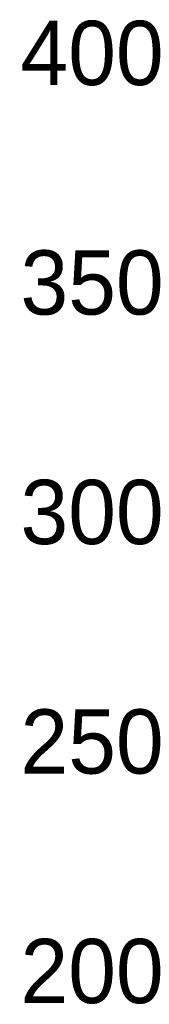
# Model space of a CAD drawing. Header units: millimetres. Extents: x 809 to 6054, y -5716 to -1261.
# Tile 76 of 94: x 5617 to 5631, y -5488 to -5381. Entities that reach past the tile are written whole.
import ezdxf
from ezdxf.enums import TextEntityAlignment as Align

# ---------------------------------------------------------------- set-up
doc = ezdxf.new("R2010")
doc.units = ezdxf.units.MM
doc.header["$LTSCALE"] = 0.3175
doc.layers.add('6文字层', color=3, linetype='Continuous', lineweight=13)

# ---------------------------------------------------------------- blocks, each defined once
blk = doc.blocks.new('标尺')
at = {"layer": '6文字层'}
for s, p in [('400', (42310.54, -35877.68)), ('350', (42310.54, -35902.68)), ('300', (42310.54, -35927.68)), ('250', (42310.54, -35952.68)), ('200', (42310.54, -35977.68))]:
    blk.add_text(s, height=7, dxfattribs=at).set_placement(p, align=Align.MIDDLE_RIGHT)

msp = doc.modelspace()

# ---------------------------------------------------------------- block references
msp.add_blockref('标尺', (-36677.58527, 30492.87745))

doc.saveas('drawing.dxf')
